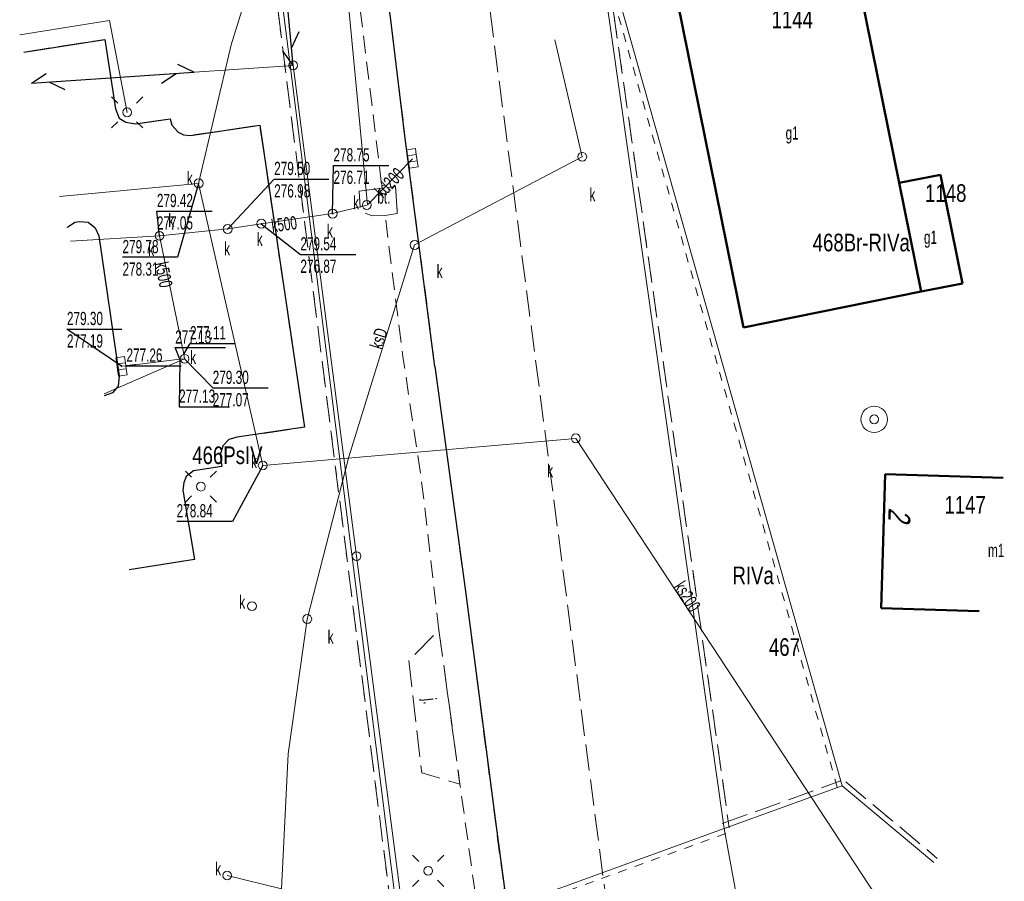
# Model space of a CAD drawing. Header units: metres. Extents: x 7428509 to 7430603, y 5527625 to 5529161.
# Tile 25 of 29: x 7429992 to 7430048, y 5528139 to 5528188. Entities that reach past the tile are written whole.
import ezdxf
from ezdxf.enums import TextEntityAlignment as Align

# ---------------------------------------------------------------- set-up
doc = ezdxf.new("R2010")
doc.units = ezdxf.units.M
doc.header["$MEASUREMENT"] = 0
for name, pattern in [('0.5_0.5', [1, 0.5, -0.5]), ('1.0_0.5', [1.5, 1, -0.5]), ('1.5_0.5', [2, 1.5, -0.5]), ('219-500', [0]), ('sutp_500', [0])]:
    doc.linetypes.add(name, pattern=pattern)
doc.layers.get('0').update_dxf_attribs({"color": 2, "linetype": 'CONTINUOUS', "lineweight": 5})
for name, color, linetype in [('210-oznaczenie konturu użytku gruntowego', 7, 'CONTINUOUS'), ('211-numer działki ewidencyjnej', 7, 'CONTINUOUS'), ('217-Granica konturu po granicy działki', 7, 'CONTINUOUS'), ('218-Granica użytku po granicy działki', 7, 'CONTINUOUS'), ('219-działka ewidencyjna', 7, 'CONTINUOUS'), ('238-Punkt adresowy budynku', 7, 'CONTINUOUS'), ('312-budynek ewidencyjny', 7, 'CONTINUOUS'), ('312-oznaczenie budynku ewidencyjnego', 7, 'CONTINUOUS'), ('312-oznaczenie budynku ewidencyjnego-Atr117', 7, 'CONTINUOUS'), ('chodnik', 7, 'CONTINUOUS'), ('jezdnia', 7, 'CONTINUOUS'), ('jezdnia-Atr17', 7, 'CONTINUOUS'), ('kratka ściekowa', 7, 'CONTINUOUS'), ('krawężnik', 7, 'CONTINUOUS'), ('latarnia', 7, 'CONTINUOUS'), ('obszar utwardzony', 7, 'CONTINUOUS'), ('obszar utwardzony-Atr17', 7, 'CONTINUOUS'), ('przewód elektroenergetyczny podziemny', 7, 'CONTINUOUS'), ('przewód kanalizacyjny', 7, 'CONTINUOUS'), ('przewód kanalizacyjny-Atr1', 7, 'CONTINUOUS'), ('przewód telekomunikacyjny napowietrzny', 7, 'CONTINUOUS'), ('rzędna', 7, 'CONTINUOUS'), ('rzędna-Atr2', 7, 'CONTINUOUS'), ('rzędna-Atr3', 7, 'CONTINUOUS'), ('studnia kanalizacyjna', 7, 'CONTINUOUS'), ('studnia kanalizacyjna-Atr17', 7, 'CONTINUOUS'), ('studnia zwykła', 7, 'CONTINUOUS'), ('słup przewodów napowietrznych', 7, 'CONTINUOUS')]:
    doc.layers.add(name, color=color, linetype=linetype)
doc.styles.get("Standard").update_dxf_attribs({"font": 'Working1250', "width": 0.75})

# ---------------------------------------------------------------- blocks, each defined once
blk = doc.blocks.new('US05')
at = {"color": 0, "linetype": 'Continuous', "lineweight": 13}
for p, q in [((-0.525, -0.25), (-0.525, 0.25)), ((-0.525, 0.25), (-0.175, 0.25)), ((-0.175, -0.25), (-0.175, 0.25)), ((-0.175, 0.25), (0.175, 0.25)), ((0.175, -0.25), (0.175, 0.25)), ((0.175, 0.25), (0.525, 0.25)), ((0.525, -0.25), (0.525, 0.25)), ((-0.525, -0.25), (-0.175, -0.25)), ((-0.175, -0.25), (0.175, -0.25)), ((0.175, -0.25), (0.525, -0.25))]:
    blk.add_line(p, q, dxfattribs=at)
blk = doc.blocks.new('PW01')
at = {"linetype": 'Continuous', "lineweight": 13}
h = blk.add_hatch(color=0, dxfattribs=at)
edge = h.paths.add_edge_path()
edge.add_arc((0, 0), 0.045, 0, 360)
blk = doc.blocks.new('SM01')
at = {"color": 0, "linetype": 'Continuous', "lineweight": 13}
for p, q in [((-0.53, 0.531), (-0.883, 0.884)), ((0.531, 0.531), (0.884, 0.884)), ((-0.53, -0.53), (-0.883, -0.883)), ((0.531, -0.53), (0.884, -0.883))]:
    blk.add_line(p, q, dxfattribs=at)
blk.add_circle((0, 0), 0.25, dxfattribs=at)
blk = doc.blocks.new('US15')
at = {"color": 0, "linetype": 'Continuous', "lineweight": 13}
blk.add_circle((0, 0), 0.25, dxfattribs=at)
blk = doc.blocks.new('US13')
at = {"color": 0, "linetype": 'Continuous', "lineweight": 13}
for radius in [0.75, 0.25]:
    blk.add_circle((0, 0), radius, dxfattribs=at)
blk = doc.blocks.new('SUTP')
at = {"color": 0, "linetype": 'Continuous'}
for p, q in [((0, 0), (0.866, 0.5)), ((0, 0), (9.232, 0)), ((1.866, -0.5), (1, 0)), ((7.366, -0.5), (8.232, 0)), ((9.232, 0), (8.366, 0.5))]:
    blk.add_line(p, q, dxfattribs=at)

msp = doc.modelspace()

# ---------------------------------------------------------------- linework, layer by layer
at = {"layer": '217-Granica konturu po granicy działki', "color": 3, "linetype": '1.5_0.5', "lineweight": 18}
for p, q in [((7430024.607, 5528194.132), (7430032.017, 5528141.882)), ((7430013.082, 5528135.152), (7430005.962, 5528191.632)), ((7430031.618, 5528142.122), (7430038.338, 5528144.552)), ((7430038.338, 5528144.552), (7430038.338, 5528144.552)), ((7430038.338, 5528144.552), (7430038.338, 5528144.552)), ((7430038.633, 5528144.5), (7430038.633, 5528144.5)), ((7430038.633, 5528144.5), (7430038.633, 5528144.5)), ((7430038.633, 5528144.5), (7430043.834, 5528140.149)), ((7430031.618, 5528142.122), (7430031.618, 5528142.122)), ((7430031.618, 5528142.122), (7430031.618, 5528142.122)), ((7430032.017, 5528141.882), (7430032.017, 5528141.882)), ((7430032.017, 5528141.882), (7430032.017, 5528141.882)), ((7430043.834, 5528140.149), (7430043.834, 5528140.149)), ((7430043.834, 5528140.149), (7430043.834, 5528140.149))]:
    msp.add_line(p, q, dxfattribs=at)
at = {"layer": '218-Granica użytku po granicy działki', "color": 3, "linetype": '0.5_0.5', "lineweight": 18}
for p, q in [((7430038.151, 5528144.188), (7430024.021, 5528194.008)), ((7430024.607, 5528194.132), (7430032.017, 5528141.882)), ((7430013.082, 5528135.152), (7430005.962, 5528191.632)), ((7430031.618, 5528142.122), (7430038.338, 5528144.552)), ((7430038.338, 5528144.552), (7430038.338, 5528144.552)), ((7430038.338, 5528144.552), (7430038.338, 5528144.552)), ((7430038.151, 5528144.188), (7430038.151, 5528144.188)), ((7430038.151, 5528144.188), (7430038.151, 5528144.188)), ((7430038.633, 5528144.5), (7430038.633, 5528144.5)), ((7430038.633, 5528144.5), (7430038.633, 5528144.5)), ((7430038.633, 5528144.5), (7430043.834, 5528140.149)), ((7430031.618, 5528142.122), (7430031.618, 5528142.122)), ((7430031.618, 5528142.122), (7430031.618, 5528142.122)), ((7430032.017, 5528141.882), (7430032.017, 5528141.882)), ((7430032.017, 5528141.882), (7430032.017, 5528141.882)), ((7430031.822, 5528141.558), (7430013.482, 5528134.908)), ((7430031.822, 5528141.558), (7430031.822, 5528141.558)), ((7430031.822, 5528141.558), (7430031.822, 5528141.558)), ((7430043.834, 5528140.149), (7430043.834, 5528140.149)), ((7430043.834, 5528140.149), (7430043.834, 5528140.149))]:
    msp.add_line(p, q, dxfattribs=at)
at = {"layer": '219-działka ewidencyjna', "color": 7, "linetype": '219-500', "lineweight": 18, "flags": 128}
for points in [[(7430024.31, 5528194.09), (7430031.72, 5528141.84)], [(7430024.31, 5528194.09), (7430038.44, 5528144.27)], [(7430006.26, 5528191.67), (7430013.38, 5528135.19)], [(7430031.72, 5528141.84), (7430038.44, 5528144.27)], [(7430043.641, 5528139.919), (7430038.44, 5528144.27)], [(7430031.72, 5528141.84), (7430013.38, 5528135.19)], [(7430031.72, 5528141.84), (7430036.82, 5528114.07)]]:
    msp.add_lwpolyline(points, dxfattribs=at)
at = {"layer": '312-budynek ewidencyjny', "color": 7, "linetype": 'Continuous', "lineweight": 50, "flags": 128}
for points in [[(7430038.85, 5528192.45), (7430041.67, 5528178.5)], [(7430032.83, 5528170.29), (7430028.76, 5528190.41)], [(7430041.67, 5528178.5), (7430044.02, 5528178.97)], [(7430044.02, 5528178.97), (7430045.26, 5528172.8)], [(7430041.67, 5528178.5), (7430042.91, 5528172.33)], [(7430042.91, 5528172.33), (7430041.67, 5528178.5)], [(7430045.26, 5528172.8), (7430042.91, 5528172.33)], [(7430042.91, 5528172.33), (7430032.83, 5528170.29)], [(7430040.65, 5528154.36), (7430040.88, 5528161.96)], [(7430040.88, 5528161.96), (7430047.584, 5528161.753)], [(7430046.218, 5528154.188), (7430040.65, 5528154.36)]]:
    msp.add_lwpolyline(points, dxfattribs=at)
at = {"layer": 'chodnik', "color": 7, "linetype": '1.0_0.5', "lineweight": 18, "flags": 128}
msp.add_lwpolyline([(7430022.34, 5528102.55), (7430019.84, 5528121.31), (7430018.68, 5528130.27), (7430018.08, 5528134.7), (7430016.72, 5528144.37), (7430015.53, 5528153.11), (7430014.54, 5528161.6), (7430013.5, 5528168.52), (7430012.47, 5528176.66), (7430013.16, 5528176.77), (7430013.07, 5528178.31), (7430012.3, 5528178.21), (7430010.67, 5528191.52), (7430011.28, 5528191.17), (7430011.79, 5528190.75), (7430012.18, 5528190.22), (7430012.47, 5528189.61), (7430012.63, 5528189.01), (7430012.77, 5528187.91), (7430013.58, 5528181.33), (7430015.3, 5528168.08), (7430017.02, 5528155.46), (7430018.77, 5528141.96), (7430020.82, 5528126.71), (7430022.94, 5528110.86), (7430024.68, 5528097.9)], close=True, dxfattribs=at)
at = {"layer": 'jezdnia', "color": 7, "linetype": '1.5_0.5', "lineweight": 18, "flags": 128}
msp.add_lwpolyline([(7430030.023, 5528099.519), (7430017.46, 5528195.69)], dxfattribs=at)
msp.add_lwpolyline([(7430015.53, 5528153.11), (7430016.72, 5528144.37), (7430014.55, 5528145), (7430013.81, 5528151.38)], close=True, dxfattribs=at)
at = {"layer": 'krawężnik', "color": 7, "linetype": 'Continuous', "lineweight": 25, "flags": 128}
for points in [[(7430015.3, 5528168.08), (7430013.58, 5528181.33), (7430012.77, 5528187.91), (7430012.63, 5528189.01), (7430012.47, 5528189.61), (7430012.18, 5528190.22), (7430011.79, 5528190.75), (7430011.28, 5528191.17), (7430010.67, 5528191.52)], [(7429991.956, 5528185.938), (7429996.55, 5528186.65), (7429997.15, 5528182.72), (7429997.37, 5528182.18), (7429997.75, 5528181.96), (7429998.3, 5528181.86), (7430000.26, 5528182.14), (7430000.36, 5528181.78), (7430000.72, 5528181.39), (7430001.02, 5528181.23), (7430001.41, 5528181.2), (7430005.35, 5528181.79), (7430007.9, 5528164.63), (7430004.07, 5528164.06), (7430003.6, 5528163.93), (7430003.26, 5528163.57), (7430003.11, 5528163.06), (7430003.2, 5528162.41), (7430001.59, 5528162.16), (7430001.18, 5528161.83), (7430001.03, 5528161.49), (7430000.99, 5528161.05), (7430001.65, 5528157.12), (7429997.931, 5528156.54)], [(7429994.422, 5528175.966), (7429994.44, 5528176), (7429994.84, 5528176.27), (7429995.12, 5528176.32), (7429995.61, 5528176.27), (7429996.01, 5528175.96), (7429996.21, 5528175.5), (7429997.37, 5528167.55), (7429997.3, 5528166.97), (7429996.98, 5528166.58), (7429996.52, 5528166.418)], [(7430015.3, 5528168.08), (7430017.02, 5528155.46), (7430018.77, 5528141.96), (7430020.82, 5528126.71), (7430022.94, 5528110.86), (7430024.68, 5528097.9), (7430025.65, 5528090), (7430027.39, 5528077.14), (7430028.32, 5528070.13), (7430029.13, 5528064.18), (7430030.57, 5528053.28)]]:
    msp.add_lwpolyline(points, dxfattribs=at)
at = {"layer": 'obszar utwardzony', "color": 7, "linetype": '1.5_0.5', "lineweight": 18, "flags": 128}
msp.add_lwpolyline([(7429991.956, 5528185.938), (7429996.55, 5528186.65), (7429997.15, 5528182.72), (7429997.37, 5528182.18), (7429997.75, 5528181.96), (7429998.3, 5528181.86), (7430000.26, 5528182.14), (7430000.36, 5528181.78), (7430000.72, 5528181.39), (7430001.02, 5528181.23), (7430001.41, 5528181.2), (7430005.35, 5528181.79), (7430007.9, 5528164.63), (7430004.07, 5528164.06), (7430003.6, 5528163.93), (7430003.26, 5528163.57), (7430003.11, 5528163.06), (7430003.2, 5528162.41), (7430001.59, 5528162.16), (7430001.18, 5528161.83), (7430001.03, 5528161.49), (7430000.99, 5528161.05), (7430001.65, 5528157.12), (7429997.931, 5528156.54)], dxfattribs=at)
msp.add_lwpolyline([(7430010.99, 5528178.03), (7430012.3, 5528178.21), (7430013.07, 5528178.31), (7430013.16, 5528176.77), (7430012.47, 5528176.66), (7430011.73, 5528176.64), (7430011.08, 5528176.89)], close=True, dxfattribs=at)
at = {"layer": 'przewód elektroenergetyczny podziemny', "color": 1, "linetype": 'Continuous', "lineweight": 18, "flags": 128}
msp.add_lwpolyline([(7429991.716, 5528186.906), (7429996.81, 5528187.73), (7429997.82, 5528182.51)], dxfattribs=at)
at = {"layer": 'przewód kanalizacyjny', "color": 34, "linetype": 'Continuous', "lineweight": 18, "flags": 128}
for points in [[(7430000.39, 5528227.65), (7430003.81, 5528214.62), (7430007.8, 5528199.47), (7430003.72, 5528186.34), (7430001.88, 5528178.48), (7430005.52, 5528162.46), (7430023.3, 5528164), (7430040.74, 5528137.43), (7430043.203, 5528137.489)], [(7430011.48, 5528177.26), (7430009.36, 5528199.56), (7430008.53, 5528201.91)], [(7430003.5, 5528139.18), (7430006.58, 5528138.42), (7430006.96, 5528146.09), (7430008.05, 5528153.74), (7430010.42, 5528162.96), (7430014.15, 5528174.98), (7430023.67, 5528179.99), (7430022.11, 5528186.63)], [(7430011.48, 5528177.26), (7430014.02, 5528179.87)], [(7429993.986, 5528177.729), (7430001.88, 5528178.48)], [(7430011.43, 5528177.25), (7430009.49, 5528176.76), (7430005.44, 5528176.19), (7430003.53, 5528175.89), (7429999.66, 5528175.5)], [(7429999.66, 5528175.5), (7429994.611, 5528175.203)], [(7429999.66, 5528175.5), (7430001.03, 5528168.78), (7430001.08, 5528168.52)], [(7429996.505, 5528166.523), (7430000.82, 5528168.41), (7430001.08, 5528168.52)], [(7430001.08, 5528168.52), (7430000.81, 5528168.49), (7429997.78, 5528168.12), (7429997.5, 5528168.09)]]:
    msp.add_lwpolyline(points, dxfattribs=at)
at = {"layer": 'przewód telekomunikacyjny napowietrzny', "color": 30, "linetype": 'sutp_500', "lineweight": 18, "flags": 128}
for points in [[(7430003.58, 5528224.43), (7430007.25, 5528185.18)], [(7430007.25, 5528185.18), (7430003.58, 5528224.43)], [(7430007.25, 5528185.18), (7429992.394, 5528184.166)], [(7429992.394, 5528184.166), (7430007.25, 5528185.18)], [(7430010.85, 5528157.31), (7430007.25, 5528185.18)], [(7430015.39, 5528122.33), (7430010.85, 5528157.31)]]:
    msp.add_lwpolyline(points, dxfattribs=at)
at = {"layer": 'rzędna-Atr2', "color": 7, "flags": 128}
for points in [[(7430009.49, 5528176.76), (7430009.54, 5528179.49), (7430012.686, 5528179.49)], [(7430003.53, 5528175.89), (7430006.17, 5528178.72), (7430009.279, 5528178.72)], [(7430001.88, 5528178.48), (7430000.67, 5528174.28), (7429997.556, 5528174.28)], [(7429999.66, 5528175.5), (7429999.51, 5528176.9), (7430002.656, 5528176.9)], [(7430005.44, 5528176.19), (7430007.66, 5528174.44), (7430010.806, 5528174.44)], [(7429997.5, 5528168.09), (7429994.4, 5528170.2), (7429997.509, 5528170.2)], [(7430000.81, 5528168.49), (7430000.55, 5528169.15), (7430003.404, 5528169.15)], [(7430001.03, 5528168.78), (7430001.39, 5528169.39), (7430003.951, 5528169.39)], [(7429998.27, 5528168.18), (7429997.78, 5528168.12), (7430000.894, 5528168.12)], [(7430000.82, 5528168.41), (7430000.77, 5528165.79), (7430003.624, 5528165.79)], [(7430001.08, 5528168.52), (7430002.68, 5528166.86), (7430005.826, 5528166.86)], [(7430005.52, 5528162.46), (7430003.81, 5528159.28), (7430000.632, 5528159.28)]]:
    msp.add_lwpolyline(points, dxfattribs=at)

# ---------------------------------------------------------------- block references
at = {"layer": 'kratka ściekowa', "color": 34, "linetype": 'Continuous', "lineweight": 18}
for p, rotation in [((7430014.02, 5528179.9), 98.38299999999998), ((7429997.5, 5528168.09), 277.61)]:
    msp.add_blockref('US05', p, dxfattribs=dict(at, rotation=rotation))
at = {"layer": 'latarnia', "color": 7, "linetype": 'Continuous', "lineweight": 18}
for p in [(7429997.82, 5528182.51), (7430002.01, 5528161.26)]:
    msp.add_blockref('SM01', p, dxfattribs=at)
at = {"layer": 'latarnia', "color": 7, "linetype": 'Continuous', "lineweight": 18, "rotation": 180}
msp.add_blockref('SM01', (7430014.92, 5528139.44), dxfattribs=at)
at = {"layer": 'przewód telekomunikacyjny napowietrzny', "color": 30, "linetype": 'Continuous', "lineweight": 18}
for p, rotation in [((7430007.25, 5528185.18), 95.34200000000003), ((7429992.394, 5528184.166), 3.905)]:
    msp.add_blockref('SUTP', p, dxfattribs=dict(at, rotation=rotation))
at = {"layer": 'rzędna', "color": 34, "linetype": 'Continuous', "lineweight": 18, "rotation": 359.4290000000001}
msp.add_blockref('PW01', (7430001.88, 5528178.48), dxfattribs=at)
at = {"layer": 'rzędna', "color": 34, "linetype": 'Continuous', "lineweight": 18}
for p in [(7430009.49, 5528176.76), (7430003.53, 5528175.89), (7430005.44, 5528176.19), (7429999.66, 5528175.5), (7430001.03, 5528168.78), (7429997.5, 5528168.09), (7429998.27, 5528168.18), (7430000.81, 5528168.49), (7430000.82, 5528168.41), (7430001.08, 5528168.52), (7430005.52, 5528162.46)]:
    msp.add_blockref('PW01', p, dxfattribs=at)
at = {"layer": 'studnia kanalizacyjna', "color": 34, "linetype": 'Continuous', "lineweight": 18}
for p in [(7430023.67, 5528179.99), (7430009.49, 5528176.76), (7430011.43, 5528177.25), (7430005.44, 5528176.19), (7430003.53, 5528175.89), (7429999.66, 5528175.5), (7430014.15, 5528174.98), (7430001.08, 5528168.52), (7430023.3, 5528164), (7430005.52, 5528162.46), (7430004.91, 5528154.47), (7430008.05, 5528153.74), (7430003.5, 5528139.18)]:
    msp.add_blockref('US15', p, dxfattribs=at)
at = {"layer": 'studnia kanalizacyjna', "color": 34, "linetype": 'Continuous', "lineweight": 18, "rotation": 359.4290000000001}
msp.add_blockref('US15', (7430001.88, 5528178.48), dxfattribs=at)
at = {"layer": 'studnia zwykła', "color": 5, "linetype": 'Continuous', "lineweight": 18}
msp.add_blockref('US13', (7430040.25, 5528165.08), dxfattribs=at)
at = {"layer": 'słup przewodów napowietrznych', "color": 7, "linetype": 'Continuous', "lineweight": 18}
msp.add_blockref('US15', (7430007.25, 5528185.18), dxfattribs=at)
at = {"layer": 'słup przewodów napowietrznych', "color": 7, "linetype": 'Continuous', "lineweight": 18, "rotation": 179.999}
msp.add_blockref('US15', (7430010.85, 5528157.31), dxfattribs=at)

# ---------------------------------------------------------------- texts
at = {"layer": '210-oznaczenie konturu użytku gruntowego', "color": 3, "linetype": 'Continuous', "lineweight": 18, "width": 0.79}
for s, p in [('Br-RIVa', (7430038.52, 5528174.62)), ('PsIV', (7430003.28, 5528162.54)), ('RIVa', (7430032.2, 5528155.72))]:
    msp.add_text(s, height=1, dxfattribs=at).set_placement(p)
at = {"layer": '211-numer działki ewidencyjnej', "color": 7, "linetype": 'Continuous', "lineweight": 18, "width": 0.79}
for s, p in [('468', (7430038.52, 5528174.62)), ('466', (7430003.28, 5528162.54))]:
    msp.add_text(s, height=1, dxfattribs=at).set_placement(p, align=Align.RIGHT)
msp.add_text('467', height=1, dxfattribs=at).set_placement((7430034.27, 5528151.65))
at = {"layer": '238-Punkt adresowy budynku', "color": 7, "linetype": 'Continuous', "lineweight": 25, "oblique": 15, "width": 0.79}
msp.add_text('2', height=1.25, rotation=268.184, dxfattribs=at).set_placement((7430041.07, 5528160.08))
at = {"layer": '312-oznaczenie budynku ewidencyjnego', "color": 7, "linetype": 'Continuous', "lineweight": 18, "width": 0.79}
for s, p in [('1144', (7430034.42, 5528187.29)), ('1148', (7430043.14, 5528177.43)), ('1147', (7430044.24, 5528159.73))]:
    msp.add_text(s, height=1, dxfattribs=at).set_placement(p)
at = {"layer": '312-oznaczenie budynku ewidencyjnego-Atr117', "color": 7, "width": 0.667}
for s, p in [('g1', (7430035.59, 5528181.34)), ('g1', (7430043.45, 5528175.42)), ('m1', (7430047.18, 5528157.64))]:
    msp.add_text(s, height=0.75, dxfattribs=at).set_placement(p, align=Align.MIDDLE_CENTER)
at = {"layer": 'jezdnia-Atr17', "color": 7, "width": 0.667}
msp.add_text('j.', height=0.75, rotation=276.616, dxfattribs=at).set_placement((7430014.63, 5528149.21))
at = {"layer": 'obszar utwardzony-Atr17', "color": 7, "width": 0.667}
msp.add_text('bt.', height=0.75, dxfattribs=at).set_placement((7430012.03, 5528177.33))
at = {"layer": 'przewód kanalizacyjny-Atr1', "color": 34, "width": 0.667}
msp.add_text('kd200', height=0.75, rotation=45.779, dxfattribs=at).set_placement((7430012.08, 5528177.87), align=Align.MIDDLE_LEFT)
for s, rotation, p in [('k500', 8.01, (7430006.07, 5528175.69)), ('k500', 281.523, (7429999.39, 5528173.93)), ('ksD', 72.703, (7430012.3, 5528169.01)), ('ks200', -56.79, (7430028.83, 5528155.56))]:
    msp.add_text(s, height=0.75, rotation=rotation, dxfattribs=at).set_placement(p)
at = {"layer": 'rzędna-Atr2', "color": 34, "width": 0.667}
for s, p in [('278.75', (7430009.54, 5528179.498)), ('279.50', (7430006.17, 5528178.728)), ('279.42', (7429999.51, 5528176.908)), ('279.54', (7430007.66, 5528174.448)), ('279.78', (7429997.556, 5528174.288)), ('279.30', (7429994.4, 5528170.208)), ('277.11', (7430001.39, 5528169.398)), ('277.13', (7430000.55, 5528169.158)), ('277.26', (7429997.78, 5528168.128)), ('279.30', (7430002.68, 5528166.867)), ('277.13', (7430000.77, 5528165.798)), ('278.84', (7430000.632, 5528159.288))]:
    msp.add_text(s, height=0.75, dxfattribs=at).set_placement(p, align=Align.BOTTOM_LEFT)
at = {"layer": 'rzędna-Atr3', "color": 34, "width": 0.667}
for s, p in [('276.71', (7430009.54, 5528178.223)), ('276.98', (7430006.17, 5528177.452)), ('277.05', (7429999.51, 5528175.633)), ('278.31', (7429997.556, 5528173.013)), ('276.87', (7430007.66, 5528173.173)), ('277.19', (7429994.4, 5528168.933)), ('277.07', (7430002.68, 5528165.592))]:
    msp.add_text(s, height=0.75, dxfattribs=at).set_placement(p, align=Align.BOTTOM_LEFT)
at = {"layer": 'studnia kanalizacyjna-Atr17', "color": 34, "width": 0.667}
for p in [(7430001.21, 5528178.4), (7430024.08, 5528177.46), (7430010.65, 5528177.01), (7430000.16, 5528176), (7430009.17, 5528175.4), (7430005.18, 5528174.93), (7429999.02, 5528174.36), (7430003.33, 5528174.39), (7430015.4, 5528173.11), (7430001.4, 5528168.22), (7430004.86, 5528162.31), (7430021.68, 5528161.78), (7430004.19, 5528154.33), (7430009.21, 5528152.34), (7430002.82, 5528139.18)]:
    msp.add_text('k', height=0.75, dxfattribs=at).set_placement(p)

doc.saveas('drawing.dxf')
